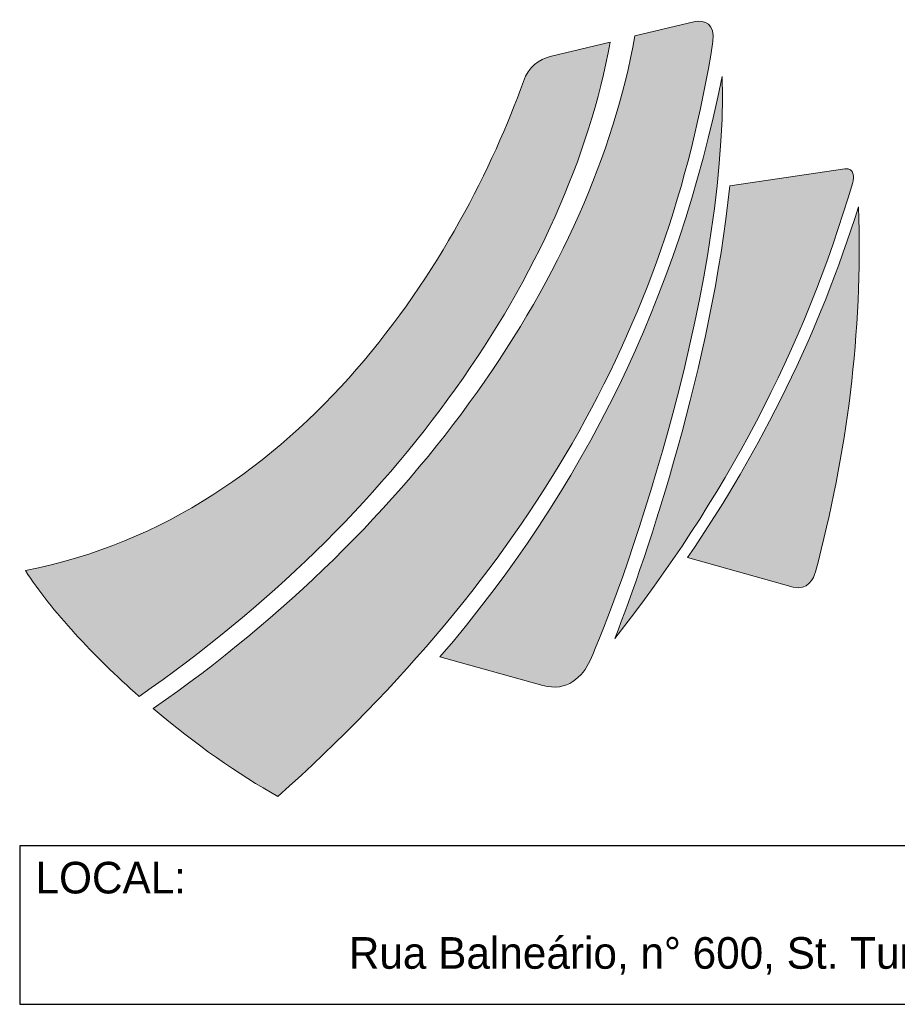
# Model space of a CAD drawing. Header units: millimetres. Extents: x -125 to 300, y 6 to 90.
# Tile 12 of 132: x -23.88 to -18.32, y 20.18 to 26.41. Entities that reach past the tile are written whole.
import ezdxf

# ---------------------------------------------------------------- set-up
doc = ezdxf.new("R2010")
doc.units = ezdxf.units.MM
doc.layers.get('0').update_dxf_attribs({"lineweight": 0})
doc.layers.add('HACHURA', color=3, linetype='Continuous', lineweight=9)
doc.layers.add('TEXTO', color=7, linetype='Continuous', lineweight=18)
doc.layers.add('Imagem', color=7, linetype='Continuous', true_color=0xffffff)
doc.layers.add('Plano4', color=220, linetype='Continuous')

# ---------------------------------------------------------------- blocks, each defined once
blk = doc.blocks.new('JMULLER')
at = {"layer": 'HACHURA', "linetype": 'Continuous', "lineweight": 0}
h = blk.add_hatch(color=256, dxfattribs=at)
h.set_gradient(color1=(127, 0, 0), color2=(255, 0, 0), rotation=45, tint=1)
edge = h.paths.add_edge_path()
edge.add_spline(control_points=[(124.1746, -16.0901), (126.4338, -14.5279), (127.9374, -12.3708), (128.3056, -10.3501), (128.3056, -10.3501), (128.3056, -10.3501), (128.3056, -10.3501), (128.3056, -10.3501)], knot_values=[0.400002, 0.400002, 0.400002, 0.400002, 0.500002, 0.500002, 0.500002, 0.500102, 0.600002, 0.600002, 0.600002, 0.600002], degree=3, periodic=0)
edge.add_spline(control_points=[(128.3056, -10.3501), (128.3056, -10.3501), (127.7789, -10.4785), (127.7789, -10.4785), (127.7789, -10.4785), (127.6816, -10.5011), (127.5901, -10.5655), (127.5436, -10.6964)], knot_values=[0.600002, 0.600002, 0.600002, 0.600002, 0.8, 0.8, 0.8, 0.8001, 1, 1, 1, 1], degree=3, periodic=0)
edge.add_spline(control_points=[(127.5436, -10.6964), (127.0126, -12.1874), (125.6293, -14.5063), (123.1774, -14.9871), (123.1774, -14.9871), (123.1774, -14.9871), (123.1774, -14.9872), (123.1774, -14.9872)], knot_values=[0, 0, 0, 0, 0.100001, 0.100001, 0.100001, 0.100101, 0.200002, 0.200002, 0.200002, 0.200002], degree=3, periodic=0)
edge.add_spline(control_points=[(123.1774, -14.9872), (123.4085, -15.344), (123.7726, -15.7356), (124.1746, -16.0902), (124.1746, -16.0902), (124.1746, -16.0901), (124.1746, -16.0901), (124.1746, -16.0901)], knot_values=[0.200002, 0.200002, 0.200002, 0.200002, 0.300002, 0.300002, 0.300002, 0.300102, 0.400002, 0.400002, 0.400002, 0.400002], degree=3, periodic=0)
edge = h.paths.add_edge_path()
edge.add_spline(control_points=[(129.0489, -10.169), (129.0489, -10.169), (128.5219, -10.2974), (128.5219, -10.2974), (128.5219, -10.2974), (128.1497, -12.3717), (126.612, -14.5879), (124.2981, -16.1969)], knot_values=[0.600002, 0.600002, 0.600002, 0.600002, 0.8, 0.8, 0.8, 0.8001, 1, 1, 1, 1], degree=3, periodic=0)
edge.add_spline(control_points=[(124.2981, -16.1969), (124.6628, -16.506), (125.0499, -16.7798), (125.392, -16.9673), (125.392, -16.9673), (125.392, -16.9673), (125.392, -16.9673), (125.3921, -16.9672)], knot_values=[0, 0, 0, 0, 0.100001, 0.100001, 0.100001, 0.100101, 0.200002, 0.200002, 0.200002, 0.200002], degree=3, periodic=0)
edge.add_spline(control_points=[(125.3921, -16.9672), (127.5806, -15.0078), (128.8079, -12.8766), (129.2059, -10.347), (129.2059, -10.347), (129.2059, -10.347), (129.2059, -10.347), (129.2059, -10.347)], knot_values=[0.200002, 0.200002, 0.200002, 0.200002, 0.300002, 0.300002, 0.300002, 0.300102, 0.400002, 0.400002, 0.400002, 0.400002], degree=3, periodic=0)
edge.add_spline(control_points=[(129.2059, -10.347), (129.2303, -10.1919), (129.1324, -10.1544), (129.0489, -10.169), (129.0489, -10.169), (129.0489, -10.169), (129.0489, -10.169), (129.0489, -10.169)], knot_values=[0.400002, 0.400002, 0.400002, 0.400002, 0.500002, 0.500002, 0.500002, 0.500102, 0.600002, 0.600002, 0.600002, 0.600002], degree=3, periodic=0)
h = blk.add_hatch(color=256, dxfattribs=at)
h.set_gradient(color2=(76, 19, 0), rotation=45, tint=1)
edge = h.paths.add_edge_path()
edge.add_spline(control_points=[(128.1288, -15.7763), (128.3611, -15.2693), (129.3362, -12.6137), (129.2884, -10.6523), (129.2884, -10.6523), (128.8891, -12.6012), (128.0836, -14.2631), (126.812, -15.7438)], knot_values=[0.500003, 0.500003, 0.500003, 0.500003, 0.75, 0.75, 0.75, 0.7501, 1, 1, 1, 1], degree=3, periodic=0)
edge.add_spline(control_points=[(126.812, -15.7438), (126.812, -15.7438), (127.0379, -15.8064), (127.2638, -15.869)], knot_values=[0, 0, 0, 0, 0.125, 0.125, 0.125, 0.125], degree=3, periodic=0)
edge.add_spline(control_points=[(127.2638, -15.869), (127.4897, -15.9316), (127.7156, -15.9942), (127.7156, -15.9942), (127.7156, -15.9942), (127.7156, -15.9942), (127.7156, -15.9942), (127.7156, -15.9942)], knot_values=[0.125, 0.125, 0.125, 0.125, 0.187501, 0.187501, 0.187501, 0.187601, 0.250003, 0.250003, 0.250003, 0.250003], degree=3, periodic=0)
edge.add_spline(control_points=[(127.7156, -15.9942), (127.9268, -16.0541), (128.0643, -15.9171), (128.1288, -15.7763), (128.1288, -15.7763), (128.1288, -15.7763), (128.1288, -15.7763), (128.1288, -15.7763)], knot_values=[0.250003, 0.250003, 0.250003, 0.250003, 0.375003, 0.375003, 0.375003, 0.375103, 0.500003, 0.500003, 0.500003, 0.500003], degree=3, periodic=0)
h = blk.add_hatch(color=256, dxfattribs=at)
h.set_gradient(color1=(127, 0, 0), color2=(255, 0, 0), rotation=45, tint=1)
edge = h.paths.add_edge_path()
edge.add_spline(control_points=[(128.3462, -15.5812), (129.2955, -14.3801), (130.0107, -13.0352), (130.4319, -11.5814), (130.4319, -11.5814), (130.4319, -11.5814), (130.4319, -11.5814), (130.4319, -11.5814)], knot_values=[0, 0, 0, 0, 0.125001, 0.125001, 0.125001, 0.125101, 0.250003, 0.250003, 0.250003, 0.250003], degree=3, periodic=0)
edge.add_spline(control_points=[(130.4319, -11.5814), (130.4437, -11.5405), (130.4495, -11.4521), (130.3619, -11.464), (130.3619, -11.464), (130.3619, -11.464), (130.3619, -11.464), (130.3619, -11.464)], knot_values=[0.250003, 0.250003, 0.250003, 0.250003, 0.375003, 0.375003, 0.375003, 0.375103, 0.500003, 0.500003, 0.500003, 0.500003], degree=3, periodic=0)
edge.add_spline(control_points=[(130.3619, -11.464), (130.3619, -11.464), (129.3529, -11.6131), (129.3529, -11.6131), (129.3529, -11.6131), (129.1993, -13.1563), (128.6309, -14.8538), (128.3462, -15.5812)], knot_values=[0.500003, 0.500003, 0.500003, 0.500003, 0.75, 0.75, 0.75, 0.7501, 1, 1, 1, 1], degree=3, periodic=0)
h = blk.add_hatch(color=256, dxfattribs=at)
h.set_gradient(color2=(76, 19, 0), rotation=45, tint=1)
edge = h.paths.add_edge_path()
edge.add_spline(control_points=[(130.1052, -14.9976), (130.3819, -13.9538), (130.521, -12.9091), (130.4817, -11.7957), (130.4817, -11.7957), (130.141, -12.8902), (129.633, -13.9212), (128.9836, -14.8733)], knot_values=[0.500003, 0.500003, 0.500003, 0.500003, 0.75, 0.75, 0.75, 0.7501, 1, 1, 1, 1], degree=3, periodic=0)
edge.add_spline(control_points=[(128.9836, -14.8733), (128.9836, -14.8733), (129.2151, -14.9379), (129.4466, -15.0024)], knot_values=[0, 0, 0, 0, 0.125, 0.125, 0.125, 0.125], degree=3, periodic=0)
edge.add_spline(control_points=[(129.4466, -15.0024), (129.6781, -15.0669), (129.9095, -15.1315), (129.9095, -15.1315), (129.9095, -15.1315), (129.9095, -15.1315), (129.9095, -15.1315), (129.9095, -15.1315)], knot_values=[0.125, 0.125, 0.125, 0.125, 0.187501, 0.187501, 0.187501, 0.187601, 0.250003, 0.250003, 0.250003, 0.250003], degree=3, periodic=0)
edge.add_spline(control_points=[(129.9095, -15.1315), (130.0385, -15.1681), (130.0911, -15.0512), (130.1052, -14.9977), (130.1052, -14.9977), (130.1052, -14.9977), (130.1052, -14.9977), (130.1052, -14.9976)], knot_values=[0.250003, 0.250003, 0.250003, 0.250003, 0.375003, 0.375003, 0.375003, 0.375103, 0.500003, 0.500003, 0.500003, 0.500003], degree=3, periodic=0)
at = {"layer": 'Imagem', "lineweight": 15}
for points, knots in [([(124.2981, -16.1969), (124.6628, -16.506), (125.0499, -16.7798), (125.392, -16.9673), (125.392, -16.9673), (127.5806, -15.0078), (128.8079, -12.8767), (129.2059, -10.347), (129.2059, -10.347), (129.2303, -10.1919), (129.1324, -10.1544), (129.0489, -10.169), (129.0489, -10.169), (129.0489, -10.169), (128.5219, -10.2974), (128.5219, -10.2974), (128.5219, -10.2974), (128.1497, -12.3717), (126.612, -14.5879), (124.2981, -16.1969)], [0, 0, 0, 0, 0.2, 0.2, 0.2, 0.2, 0.4, 0.4, 0.4, 0.4, 0.6, 0.6, 0.6, 0.6, 0.8, 0.8, 0.8, 0.8, 1, 1, 1, 1]), ([(127.5436, -10.6964), (127.0126, -12.1874), (125.6293, -14.5063), (123.1774, -14.9871), (123.1774, -14.9871), (123.4085, -15.344), (123.7726, -15.7356), (124.1746, -16.0902), (124.1746, -16.0902), (126.4338, -14.5279), (127.9374, -12.3708), (128.3056, -10.3501), (128.3056, -10.3501), (128.3056, -10.3501), (127.7789, -10.4785), (127.7789, -10.4785), (127.7789, -10.4785), (127.6816, -10.5011), (127.5901, -10.5655), (127.5436, -10.6964)], [0, 0, 0, 0, 0.2, 0.2, 0.2, 0.2, 0.4, 0.4, 0.4, 0.4, 0.6, 0.6, 0.6, 0.6, 0.8, 0.8, 0.8, 0.8, 1, 1, 1, 1]), ([(126.812, -15.7438), (126.812, -15.7438), (127.7156, -15.9942), (127.7156, -15.9942), (127.7156, -15.9942), (127.9268, -16.0541), (128.0643, -15.9171), (128.1288, -15.7763), (128.1288, -15.7763), (128.361, -15.2693), (129.3362, -12.6138), (129.2884, -10.6523), (129.2884, -10.6523), (128.8891, -12.6012), (128.0836, -14.2631), (126.812, -15.7438)], [0, 0, 0, 0, 0.25, 0.25, 0.25, 0.25, 0.5, 0.5, 0.5, 0.5, 0.75, 0.75, 0.75, 0.75, 1, 1, 1, 1]), ([(128.3462, -15.5812), (129.2955, -14.3801), (130.0107, -13.0352), (130.4319, -11.5814), (130.4319, -11.5814), (130.4437, -11.5405), (130.4495, -11.4521), (130.3619, -11.464), (130.3619, -11.464), (130.3619, -11.464), (129.3529, -11.6131), (129.3529, -11.6131), (129.3529, -11.6131), (129.1993, -13.1563), (128.6309, -14.8538), (128.3462, -15.5812)], [0, 0, 0, 0, 0.25, 0.25, 0.25, 0.25, 0.5, 0.5, 0.5, 0.5, 0.75, 0.75, 0.75, 0.75, 1, 1, 1, 1]), ([(128.9836, -14.8733), (128.9836, -14.8733), (129.9095, -15.1315), (129.9095, -15.1315), (129.9095, -15.1315), (130.0385, -15.1681), (130.0911, -15.0512), (130.1052, -14.9977), (130.1052, -14.9977), (130.3819, -13.9539), (130.521, -12.9091), (130.4817, -11.7957), (130.4817, -11.7957), (130.141, -12.8902), (129.633, -13.9212), (128.9836, -14.8733)], [0, 0, 0, 0, 0.25, 0.25, 0.25, 0.25, 0.5, 0.5, 0.5, 0.5, 0.75, 0.75, 0.75, 0.75, 1, 1, 1, 1])]:
    blk.add_open_spline(points, degree=3, knots=knots, dxfattribs=at)

msp = doc.modelspace()

# ---------------------------------------------------------------- linework, layer by layer
at = {"layer": 'Plano4', "color": 0}
msp.add_lwpolyline([(-12.82898, 21.17742), (-23.87545, 21.17742), (-23.87545, 20.17504), (-12.82898, 20.17504)], close=True, dxfattribs=at)
msp.add_lwpolyline([(-12.82898, 21.17742), (-23.87545, 21.17742), (-23.87545, 20.17504), (-12.82898, 20.17504)], close=True, dxfattribs=at)

# ---------------------------------------------------------------- block references
at = {"color": 0, "xscale": 0.7218114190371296, "yscale": 0.7218114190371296, "zscale": 0.7218114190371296}
msp.add_blockref('JMULLER', (-112.74996, 33.73873), dxfattribs=at)
msp.add_blockref('JMULLER', (-112.74996, 33.73873), dxfattribs=at)

# ---------------------------------------------------------------- texts
at = {"layer": 'TEXTO', "color": 0}
for s, insert, char_height, width, attachment_point in [('LOCAL:', (-23.77521, 21.07719), 0.200238, 9.1814042, 1), ('Rua Balneário, n° 600, St. Turista I, Caldas Novas - GO', (-18.48684, 20.48168), 0.2002381, 10.7496458, 5)]:
    msp.add_mtext(s, dxfattribs=dict(at, insert=insert, char_height=char_height, width=width, attachment_point=attachment_point))

doc.saveas('drawing.dxf')
